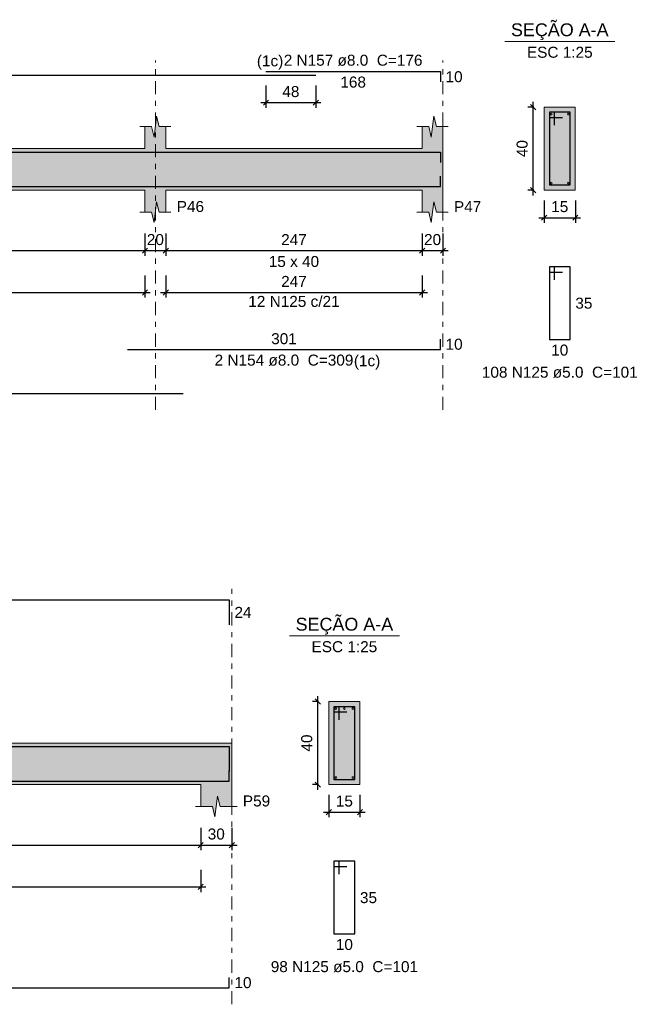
# Model space of a CAD drawing. Header units: millimetres. Extents: x 0 to 119, y 0 to 84.
# Tile 25 of 30: x 79 to 91, y 42 to 61. Entities that reach past the tile are written whole.
import ezdxf

# ---------------------------------------------------------------- set-up
doc = ezdxf.new("R2010")
doc.units = ezdxf.units.MM
doc.header["$MEASUREMENT"] = 0
doc.linetypes.add('DASHDOT', pattern=[2.54, 1.27, -0.635, 0, -0.635])
doc.linetypes.add('NULL', pattern=[0])
doc.layers.get('0').update_dxf_attribs({"lineweight": 18})
for name, color, linetype, lineweight in [('Descrição da armadura', 7, 'Continuous', 0), ('DT-Barras na forma', 2, 'Continuous', 30), ('DT-Barras no corte', 5, 'Continuous', 5), ('DT-Barras rebatidas', 2, 'Continuous', 30), ('DT-Cotas', 9, 'Continuous', 5), ('DT-Forma', 5, 'Continuous', 5), ('DT-Hachura forma vigas', 254, 'Continuous', 5), ('DT-Hachura seção vigas', 254, 'Continuous', 5), ('DT-Pontilhado', 9, 'DASHDOT', 5), ('DT-Textos', 7, 'Continuous', 5), ('Textos armaduras', 7, 'Continuous', 0)]:
    doc.layers.add(name, color=color, linetype=linetype, lineweight=lineweight)
doc.styles.add('Arial', font='txt')
doc.dimstyles.new('UM_25.000000', dxfattribs={"dimtxt": 0.18, "dimasz": 0.1, "dimexe": 0.1, "dimexo": 0.2, "dimgap": 0, "dimtad": 1, "dimtih": 1, "dimtoh": 1, "dimdec": 1, "dimlfac": 25, "dimzin": 0, "dimdsep": 46, "dimtxsty": 'Standard', "dimcen": 0.09, "dimdle": 0.1, "dimadec": 1, "dimazin": 2, "dimtfac": 1, "dimtdec": 4, "dimtofl": 0, "dimtmove": 0, "dimatfit": 3, "dimfxl": 1, "dimtolj": 1, "dimarcsym": 0})
doc.dimstyles.new('UM_50.000000', dxfattribs={"dimtxt": 0.18, "dimasz": 0.1, "dimexe": 0.1, "dimexo": 0.2, "dimgap": 0, "dimtad": 1, "dimtih": 1, "dimtoh": 1, "dimdec": 1, "dimlfac": 50, "dimzin": 0, "dimdsep": 46, "dimtxsty": 'Standard', "dimcen": 0.09, "dimdle": 0.1, "dimadec": 1, "dimazin": 2, "dimtfac": 1, "dimtdec": 4, "dimtofl": 0, "dimtmove": 0, "dimatfit": 3, "dimfxl": 1, "dimtolj": 1, "dimarcsym": 0})

# ---------------------------------------------------------------- blocks, each defined once
blk = doc.blocks.new('_Oblique')
at = {"color": 0, "linetype": 'ByBlock', "lineweight": -2}
blk.add_line((-0.5, -0.5), (0.5, 0.5), dxfattribs=at)
blk = doc.blocks.new('*D127')
at = {"layer": 'Defpoints', "color": 0}
for p in [(70.665, 56.939), (81.268, 56.939), (81.268, 56.41)]:
    blk.add_point(p, dxfattribs=at)
at = {"layer": 'DT-Cotas', "color": 0, "lineweight": -2}
for p, q in [((70.665, 56.739), (70.665, 56.31)), ((81.268, 56.739), (81.268, 56.31)), ((70.565, 56.41), (81.368, 56.41))]:
    blk.add_line(p, q, dxfattribs=at)
at = {"layer": 'DT-Cotas', "color": 0, "lineweight": -2, "xscale": 0.1, "yscale": 0.1, "zscale": 0.1, "rotation": 180}
blk.add_blockref('_Oblique', (70.665, 56.41), dxfattribs=at)
at = {"layer": 'DT-Cotas', "color": 0, "lineweight": -2, "xscale": 0.1, "yscale": 0.1, "zscale": 0.1}
blk.add_blockref('_Oblique', (81.268, 56.41), dxfattribs=at)
at = {"layer": 'DT-Cotas', "color": 7, "insert": (75.966, 56.622), "char_height": 0.2118, "attachment_point": 5, "rotation": 0.0057, "style": 'Arial'}
blk.add_mtext('\\A1;530.1', dxfattribs=at)
blk = doc.blocks.new('*D128')
at = {"layer": 'Defpoints', "color": 0}
for p in [(81.268, 56.939), (81.668, 56.939), (81.668, 56.41)]:
    blk.add_point(p, dxfattribs=at)
at = {"layer": 'DT-Cotas', "color": 0, "lineweight": -2}
for p, q in [((81.268, 56.739), (81.268, 56.31)), ((81.668, 56.739), (81.668, 56.31)), ((81.168, 56.41), (81.768, 56.41))]:
    blk.add_line(p, q, dxfattribs=at)
at = {"layer": 'DT-Cotas', "color": 0, "lineweight": -2, "xscale": 0.1, "yscale": 0.1, "zscale": 0.1, "rotation": 180}
blk.add_blockref('_Oblique', (81.268, 56.41), dxfattribs=at)
at = {"layer": 'DT-Cotas', "color": 0, "lineweight": -2, "xscale": 0.1, "yscale": 0.1, "zscale": 0.1}
blk.add_blockref('_Oblique', (81.668, 56.41), dxfattribs=at)
at = {"layer": 'DT-Cotas', "color": 7, "insert": (81.468, 56.622), "char_height": 0.2118, "attachment_point": 5, "rotation": 0.0057, "style": 'Arial'}
blk.add_mtext('\\A1;20', dxfattribs=at)
blk = doc.blocks.new('*D129')
at = {"layer": 'Defpoints', "color": 0}
for p in [(81.668, 56.939), (86.608, 56.939), (86.608, 56.41)]:
    blk.add_point(p, dxfattribs=at)
at = {"layer": 'DT-Cotas', "color": 0, "lineweight": -2}
for p, q in [((81.668, 56.739), (81.668, 56.31)), ((86.608, 56.739), (86.608, 56.31)), ((81.568, 56.41), (86.708, 56.41))]:
    blk.add_line(p, q, dxfattribs=at)
at = {"layer": 'DT-Cotas', "color": 0, "lineweight": -2, "xscale": 0.1, "yscale": 0.1, "zscale": 0.1, "rotation": 180}
blk.add_blockref('_Oblique', (81.668, 56.41), dxfattribs=at)
at = {"layer": 'DT-Cotas', "color": 0, "lineweight": -2, "xscale": 0.1, "yscale": 0.1, "zscale": 0.1}
blk.add_blockref('_Oblique', (86.608, 56.41), dxfattribs=at)
at = {"layer": 'DT-Cotas', "color": 7, "insert": (84.138, 56.622), "char_height": 0.2118, "attachment_point": 5, "rotation": 0.0057, "style": 'Arial'}
blk.add_mtext('\\A1;247', dxfattribs=at)
blk = doc.blocks.new('*D130')
at = {"layer": 'Defpoints', "color": 0}
for p in [(86.608, 56.939), (87.008, 56.939), (87.008, 56.41)]:
    blk.add_point(p, dxfattribs=at)
at = {"layer": 'DT-Cotas', "color": 0, "lineweight": -2}
for p, q in [((86.608, 56.739), (86.608, 56.31)), ((87.008, 56.739), (87.008, 56.31)), ((86.508, 56.41), (87.108, 56.41))]:
    blk.add_line(p, q, dxfattribs=at)
at = {"layer": 'DT-Cotas', "color": 0, "lineweight": -2, "xscale": 0.1, "yscale": 0.1, "zscale": 0.1, "rotation": 180}
blk.add_blockref('_Oblique', (86.608, 56.41), dxfattribs=at)
at = {"layer": 'DT-Cotas', "color": 0, "lineweight": -2, "xscale": 0.1, "yscale": 0.1, "zscale": 0.1}
blk.add_blockref('_Oblique', (87.008, 56.41), dxfattribs=at)
at = {"layer": 'DT-Cotas', "color": 7, "insert": (86.808, 56.622), "char_height": 0.2118, "attachment_point": 5, "rotation": 0.0057, "style": 'Arial'}
blk.add_mtext('\\A1;20', dxfattribs=at)
blk = doc.blocks.new('*D132')
at = {"layer": 'Defpoints', "color": 0}
for p in [(83.598, 59.789), (84.558, 59.789), (84.558, 59.26)]:
    blk.add_point(p, dxfattribs=at)
at = {"layer": 'DT-Cotas', "color": 0, "lineweight": -2}
for p, q in [((83.598, 59.589), (83.598, 59.16)), ((84.558, 59.589), (84.558, 59.16)), ((83.498, 59.26), (84.658, 59.26))]:
    blk.add_line(p, q, dxfattribs=at)
at = {"layer": 'DT-Cotas', "color": 0, "lineweight": -2, "xscale": 0.1, "yscale": 0.1, "zscale": 0.1, "rotation": 180}
blk.add_blockref('_Oblique', (83.598, 59.26), dxfattribs=at)
at = {"layer": 'DT-Cotas', "color": 0, "lineweight": -2, "xscale": 0.1, "yscale": 0.1, "zscale": 0.1}
blk.add_blockref('_Oblique', (84.558, 59.26), dxfattribs=at)
at = {"layer": 'DT-Cotas', "color": 7, "insert": (84.078, 59.472), "char_height": 0.2118, "attachment_point": 5, "rotation": 0.0057, "style": 'Arial'}
blk.add_mtext('\\A1;48', dxfattribs=at)
blk = doc.blocks.new('*D133')
at = {"layer": 'Defpoints', "color": 0}
for p in [(88.746, 59.175), (88.958, 59.175), (88.958, 57.575)]:
    blk.add_point(p, dxfattribs=at)
at = {"layer": 'DT-Cotas', "color": 0, "lineweight": -2}
for p, q in [((88.758, 59.175), (88.646, 59.175)), ((88.746, 57.475), (88.746, 59.275)), ((88.758, 57.575), (88.646, 57.575))]:
    blk.add_line(p, q, dxfattribs=at)
at = {"layer": 'DT-Cotas', "color": 0, "lineweight": -2, "xscale": 0.1, "yscale": 0.1, "zscale": 0.1}
for p, rotation in [((88.746, 59.175), 90), ((88.746, 57.575), 270)]:
    blk.add_blockref('_Oblique', p, dxfattribs=dict(at, rotation=rotation))
at = {"layer": 'DT-Cotas', "color": 7, "insert": (88.534, 58.375), "char_height": 0.2118, "attachment_point": 5, "rotation": 90, "style": 'Arial'}
blk.add_mtext('\\A1;40', dxfattribs=at)
blk = doc.blocks.new('*D134')
at = {"layer": 'Defpoints', "color": 0}
for p in [(88.958, 57.575), (89.558, 57.575), (89.558, 57.045)]:
    blk.add_point(p, dxfattribs=at)
at = {"layer": 'DT-Cotas', "color": 0, "lineweight": -2}
for p, q in [((88.958, 57.375), (88.958, 56.945)), ((89.558, 57.375), (89.558, 56.945)), ((88.858, 57.045), (89.658, 57.045))]:
    blk.add_line(p, q, dxfattribs=at)
at = {"layer": 'DT-Cotas', "color": 0, "lineweight": -2, "xscale": 0.1, "yscale": 0.1, "zscale": 0.1, "rotation": 180}
blk.add_blockref('_Oblique', (88.958, 57.045), dxfattribs=at)
at = {"layer": 'DT-Cotas', "color": 0, "lineweight": -2, "xscale": 0.1, "yscale": 0.1, "zscale": 0.1}
blk.add_blockref('_Oblique', (89.558, 57.045), dxfattribs=at)
at = {"layer": 'DT-Cotas', "color": 7, "insert": (89.258, 57.257), "char_height": 0.2118, "attachment_point": 5, "rotation": 0.0057, "style": 'Arial'}
blk.add_mtext('\\A1;15', dxfattribs=at)
blk = doc.blocks.new('*D139')
at = {"layer": 'Defpoints', "color": 0}
for p in [(70.665, 56.134), (81.268, 56.134), (81.268, 55.605)]:
    blk.add_point(p, dxfattribs=at)
at = {"layer": 'DT-Cotas', "color": 0, "lineweight": -2}
for p, q in [((70.665, 55.934), (70.665, 55.505)), ((81.268, 55.934), (81.268, 55.505)), ((70.565, 55.605), (81.368, 55.605))]:
    blk.add_line(p, q, dxfattribs=at)
at = {"layer": 'DT-Cotas', "color": 0, "lineweight": -2, "xscale": 0.1, "yscale": 0.1, "zscale": 0.1, "rotation": 180}
blk.add_blockref('_Oblique', (70.665, 55.605), dxfattribs=at)
at = {"layer": 'DT-Cotas', "color": 0, "lineweight": -2, "xscale": 0.1, "yscale": 0.1, "zscale": 0.1}
blk.add_blockref('_Oblique', (81.268, 55.605), dxfattribs=at)
at = {"layer": 'DT-Cotas', "color": 7, "insert": (75.966, 55.817), "char_height": 0.2118, "attachment_point": 5, "rotation": 0.0057, "style": 'Arial'}
blk.add_mtext('\\A1;530.1', dxfattribs=at)
blk = doc.blocks.new('*D140')
at = {"layer": 'Defpoints', "color": 0}
for p in [(81.668, 56.134), (86.608, 56.134), (86.608, 55.605)]:
    blk.add_point(p, dxfattribs=at)
at = {"layer": 'DT-Cotas', "color": 0, "lineweight": -2}
for p, q in [((81.668, 55.934), (81.668, 55.505)), ((86.608, 55.934), (86.608, 55.505)), ((81.568, 55.605), (86.708, 55.605))]:
    blk.add_line(p, q, dxfattribs=at)
at = {"layer": 'DT-Cotas', "color": 0, "lineweight": -2, "xscale": 0.1, "yscale": 0.1, "zscale": 0.1, "rotation": 180}
blk.add_blockref('_Oblique', (81.668, 55.605), dxfattribs=at)
at = {"layer": 'DT-Cotas', "color": 0, "lineweight": -2, "xscale": 0.1, "yscale": 0.1, "zscale": 0.1}
blk.add_blockref('_Oblique', (86.608, 55.605), dxfattribs=at)
at = {"layer": 'DT-Cotas', "color": 7, "insert": (84.138, 55.817), "char_height": 0.2118, "attachment_point": 5, "rotation": 0.0057, "style": 'Arial'}
blk.add_mtext('\\A1;247', dxfattribs=at)
blk = doc.blocks.new('*D176')
at = {"layer": 'Defpoints', "color": 0}
for p in [(73.021, 45.491), (82.341, 45.491), (82.341, 44.961)]:
    blk.add_point(p, dxfattribs=at)
at = {"layer": 'DT-Cotas', "color": 0, "lineweight": -2}
for p, q in [((73.021, 45.291), (73.021, 44.861)), ((82.341, 45.291), (82.341, 44.861)), ((72.921, 44.961), (82.441, 44.961))]:
    blk.add_line(p, q, dxfattribs=at)
at = {"layer": 'DT-Cotas', "color": 0, "lineweight": -2, "xscale": 0.1, "yscale": 0.1, "zscale": 0.1, "rotation": 180}
blk.add_blockref('_Oblique', (73.021, 44.961), dxfattribs=at)
at = {"layer": 'DT-Cotas', "color": 0, "lineweight": -2, "xscale": 0.1, "yscale": 0.1, "zscale": 0.1}
blk.add_blockref('_Oblique', (82.341, 44.961), dxfattribs=at)
at = {"layer": 'DT-Cotas', "color": 7, "insert": (77.681, 45.173), "char_height": 0.2118, "attachment_point": 5, "rotation": 0.0057, "style": 'Arial'}
blk.add_mtext('\\A1;466', dxfattribs=at)
blk = doc.blocks.new('*D177')
at = {"layer": 'Defpoints', "color": 0}
for p in [(82.341, 45.491), (82.941, 45.491), (82.941, 44.961)]:
    blk.add_point(p, dxfattribs=at)
at = {"layer": 'DT-Cotas', "color": 0, "lineweight": -2}
for p, q in [((82.341, 45.291), (82.341, 44.861)), ((82.941, 45.291), (82.941, 44.861)), ((82.241, 44.961), (83.041, 44.961))]:
    blk.add_line(p, q, dxfattribs=at)
at = {"layer": 'DT-Cotas', "color": 0, "lineweight": -2, "xscale": 0.1, "yscale": 0.1, "zscale": 0.1, "rotation": 180}
blk.add_blockref('_Oblique', (82.341, 44.961), dxfattribs=at)
at = {"layer": 'DT-Cotas', "color": 0, "lineweight": -2, "xscale": 0.1, "yscale": 0.1, "zscale": 0.1}
blk.add_blockref('_Oblique', (82.941, 44.961), dxfattribs=at)
at = {"layer": 'DT-Cotas', "color": 7, "insert": (82.641, 45.173), "char_height": 0.2118, "attachment_point": 5, "rotation": 0.0057, "style": 'Arial'}
blk.add_mtext('\\A1;30', dxfattribs=at)
blk = doc.blocks.new('*D180')
at = {"layer": 'Defpoints', "color": 0}
for p in [(84.597, 47.726), (84.809, 47.726), (84.809, 46.126)]:
    blk.add_point(p, dxfattribs=at)
at = {"layer": 'DT-Cotas', "color": 0, "lineweight": -2}
for p, q in [((84.597, 46.026), (84.597, 47.826)), ((84.609, 47.726), (84.497, 47.726)), ((84.609, 46.126), (84.497, 46.126))]:
    blk.add_line(p, q, dxfattribs=at)
at = {"layer": 'DT-Cotas', "color": 0, "lineweight": -2, "xscale": 0.1, "yscale": 0.1, "zscale": 0.1}
for p, rotation in [((84.597, 47.726), 90), ((84.597, 46.126), 270)]:
    blk.add_blockref('_Oblique', p, dxfattribs=dict(at, rotation=rotation))
at = {"layer": 'DT-Cotas', "color": 7, "insert": (84.385, 46.926), "char_height": 0.2118, "attachment_point": 5, "rotation": 90, "style": 'Arial'}
blk.add_mtext('\\A1;40', dxfattribs=at)
blk = doc.blocks.new('*D181')
at = {"layer": 'Defpoints', "color": 0}
for p in [(84.809, 46.126), (85.409, 46.126), (85.409, 45.596)]:
    blk.add_point(p, dxfattribs=at)
at = {"layer": 'DT-Cotas', "color": 0, "lineweight": -2}
for p, q in [((84.809, 45.926), (84.809, 45.496)), ((85.409, 45.926), (85.409, 45.496)), ((84.709, 45.596), (85.509, 45.596))]:
    blk.add_line(p, q, dxfattribs=at)
at = {"layer": 'DT-Cotas', "color": 0, "lineweight": -2, "xscale": 0.1, "yscale": 0.1, "zscale": 0.1, "rotation": 180}
blk.add_blockref('_Oblique', (84.809, 45.596), dxfattribs=at)
at = {"layer": 'DT-Cotas', "color": 0, "lineweight": -2, "xscale": 0.1, "yscale": 0.1, "zscale": 0.1}
blk.add_blockref('_Oblique', (85.409, 45.596), dxfattribs=at)
at = {"layer": 'DT-Cotas', "color": 7, "insert": (85.109, 45.808), "char_height": 0.2118, "attachment_point": 5, "rotation": 0.0057, "style": 'Arial'}
blk.add_mtext('\\A1;15', dxfattribs=at)
blk = doc.blocks.new('*D186')
at = {"layer": 'Defpoints', "color": 0}
for p in [(73.021, 44.686), (82.341, 44.686), (82.341, 44.156)]:
    blk.add_point(p, dxfattribs=at)
at = {"layer": 'DT-Cotas', "color": 0, "lineweight": -2}
for p, q in [((73.021, 44.486), (73.021, 44.056)), ((82.341, 44.486), (82.341, 44.056)), ((72.921, 44.156), (82.441, 44.156))]:
    blk.add_line(p, q, dxfattribs=at)
at = {"layer": 'DT-Cotas', "color": 0, "lineweight": -2, "xscale": 0.1, "yscale": 0.1, "zscale": 0.1, "rotation": 180}
blk.add_blockref('_Oblique', (73.021, 44.156), dxfattribs=at)
at = {"layer": 'DT-Cotas', "color": 0, "lineweight": -2, "xscale": 0.1, "yscale": 0.1, "zscale": 0.1}
blk.add_blockref('_Oblique', (82.341, 44.156), dxfattribs=at)
at = {"layer": 'DT-Cotas', "color": 7, "insert": (77.681, 44.368), "char_height": 0.2118, "attachment_point": 5, "rotation": 0.0057, "style": 'Arial'}
blk.add_mtext('\\A1;466', dxfattribs=at)

msp = doc.modelspace()

# ---------------------------------------------------------------- hatches: boundary and pattern name
at = {"layer": 'DT-Hachura forma vigas', "linetype": 'Continuous'}
for points in [[(87.0078, 57.1511), (87.0078, 57.5747), (87.0078, 58.3747), (87.0078, 58.7983), (86.8828, 58.7983), (86.8328, 58.9983), (86.7828, 58.5983), (86.7328, 58.7983), (86.6078, 58.7983), (86.6078, 58.3747), (81.6678, 58.3747), (81.6678, 58.7983), (81.5428, 58.7983), (81.4928, 58.9983), (81.4428, 58.5983), (81.3928, 58.7983), (81.2678, 58.7983), (81.2678, 58.3747), (73.6652, 58.3747), (73.6652, 57.5747), (81.2678, 57.5747), (81.2678, 57.1511), (81.3928, 57.1511), (81.4428, 56.9511), (81.4928, 57.3511), (81.5428, 57.1511), (81.6678, 57.1511), (81.6678, 57.5747), (86.6078, 57.5747), (86.6078, 57.1511), (86.7328, 57.1511), (86.7828, 56.9511), (86.8328, 57.3511), (86.8828, 57.1511), (87.0078, 57.1511)], [(82.9413, 45.7024), (82.9413, 46.126), (82.9413, 46.926), (82.3413, 46.926), (73.0207, 46.926), (72.6207, 46.926), (64.1569, 46.926), (63.7569, 46.926), (59.6781, 46.926), (59.6781, 46.126), (63.7569, 46.126), (63.7569, 45.7024), (63.8819, 45.7024), (63.9319, 45.5024), (63.9819, 45.9024), (64.0319, 45.7024), (64.1569, 45.7024), (64.1569, 46.126), (72.6207, 46.126), (72.6207, 45.7024), (72.7457, 45.7024), (72.7957, 45.5024), (72.8457, 45.9024), (72.8957, 45.7024), (73.0207, 45.7024), (73.0207, 46.126), (82.3413, 46.126), (82.3413, 45.7024), (82.5663, 45.7024), (82.6163, 45.5024), (82.6663, 45.9024), (82.7163, 45.7024), (82.9413, 45.7024)]]:
    msp.add_hatch(color=254, dxfattribs=at).paths.add_polyline_path(points)
at = {"layer": 'DT-Hachura seção vigas', "linetype": 'Continuous'}
for points in [[(88.9578, 57.5747), (88.9578, 57.5747), (89.5578, 57.5747), (89.5578, 59.1747), (88.9578, 59.1747), (88.9578, 57.5747)], [(84.8089, 46.126), (84.8089, 46.126), (85.4089, 46.126), (85.4089, 47.726), (84.8089, 47.726), (84.8089, 46.126)]]:
    msp.add_hatch(color=254, dxfattribs=at).paths.add_polyline_path(points)

# ---------------------------------------------------------------- linework, layer by layer
at = {"layer": 'DT-Barras na forma'}
for p, q in [((89.1578, 59.0747), (89.0578, 59.0747)), ((89.0578, 59.0747), (89.0578, 57.6747)), ((89.4578, 59.0747), (89.0578, 59.0747)), ((89.0578, 59.0747), (89.0578, 58.9747)), ((89.1578, 58.8247), (89.1578, 59.0747)), ((89.4578, 57.6747), (89.4578, 59.0747)), ((89.0578, 58.9747), (89.3078, 58.9747)), ((89.0578, 57.6747), (89.4578, 57.6747)), ((85.0089, 47.626), (84.9089, 47.626)), ((84.9089, 47.626), (84.9089, 46.226)), ((85.3089, 47.626), (84.9089, 47.626)), ((84.9089, 47.626), (84.9089, 47.526)), ((85.0089, 47.376), (85.0089, 47.626)), ((85.3089, 46.226), (85.3089, 47.626)), ((84.9089, 47.526), (85.1589, 47.526)), ((84.9089, 46.226), (85.3089, 46.226))]:
    msp.add_line(p, q, dxfattribs=at)
for points in [[(62.9612, 58.3067), (84.5578, 58.3067)], [(83.5978, 58.3067), (86.9578, 58.3067), (86.9578, 58.1067)], [(80.934, 57.6427), (86.9578, 57.6427), (86.9578, 57.8427)], [(61.9678, 57.6427), (82.0015, 57.6427)], [(63.0903, 46.858), (82.8913, 46.858), (82.8913, 46.3802)], [(63.6232, 46.194), (82.8913, 46.194), (82.8913, 46.394)]]:
    msp.add_lwpolyline(points, dxfattribs=at)
at = {"layer": 'DT-Barras no corte'}
for centre in [(89.0938, 59.0387), (89.4218, 59.0387), (89.0938, 57.7107), (89.4218, 57.7107), (84.9449, 47.59), (85.1089, 47.59), (85.2729, 47.59), (84.9449, 46.262), (85.2729, 46.262)]:
    msp.add_circle(centre, 0.016, dxfattribs=at)
at = {"layer": 'DT-Barras rebatidas'}
for points in [[(62.9612, 59.7893), (84.5578, 59.7893)], [(83.5978, 59.8599), (86.9578, 59.8599), (86.9578, 59.6599)], [(89.1578, 55.848), (89.1578, 56.098), (89.0578, 56.098), (89.0578, 54.698), (89.4578, 54.698), (89.4578, 56.098), (89.0578, 56.098), (89.0578, 55.998), (89.3078, 55.998)], [(80.934, 54.5081), (86.9578, 54.5081), (86.9578, 54.7081)], [(61.9678, 53.6609), (82.0015, 53.6609)], [(63.0903, 49.682), (82.8913, 49.682), (82.8913, 49.2042)], [(85.0089, 44.3993), (85.0089, 44.6493), (84.9089, 44.6493), (84.9089, 43.2493), (85.3089, 43.2493), (85.3089, 44.6493), (84.9089, 44.6493), (84.9089, 44.5493), (85.1589, 44.5493)], [(63.6232, 42.2121), (82.8913, 42.2121), (82.8913, 42.4121)]]:
    msp.add_lwpolyline(points, dxfattribs=at)
at = {"layer": 'DT-Forma'}
for p, q in [((89.5578, 59.1747), (88.9578, 59.1747)), ((88.9578, 59.1747), (88.9578, 57.5747)), ((89.5578, 57.5747), (89.5578, 59.1747)), ((81.4428, 58.5983), (81.4928, 58.9983)), ((81.4928, 58.9983), (81.5428, 58.7983)), ((86.7828, 58.5983), (86.8328, 58.9983)), ((86.8328, 58.9983), (86.8828, 58.7983)), ((81.1678, 58.7983), (81.3928, 58.7983)), ((81.2678, 58.3747), (81.2678, 58.7983)), ((81.3928, 58.7983), (81.4428, 58.5983)), ((81.5428, 58.7983), (81.7678, 58.7983)), ((81.6678, 58.7983), (81.6678, 58.3747)), ((86.5078, 58.7983), (86.7328, 58.7983)), ((86.6078, 58.3747), (86.6078, 58.7983)), ((86.7328, 58.7983), (86.7828, 58.5983)), ((86.8828, 58.7983), (87.1078, 58.7983)), ((87.0078, 58.7983), (87.0078, 58.3747)), ((73.6652, 58.3747), (81.2678, 58.3747)), ((81.6678, 58.3747), (86.6078, 58.3747)), ((73.6652, 57.5747), (81.2678, 57.5747)), ((81.2678, 57.5747), (81.2678, 57.1511)), ((81.6678, 57.1511), (81.6678, 57.5747)), ((81.6678, 57.5747), (86.6078, 57.5747)), ((86.6078, 57.5747), (86.6078, 57.1511)), ((87.0078, 57.1511), (87.0078, 57.5747)), ((88.9578, 57.5747), (89.5578, 57.5747)), ((81.4428, 56.9511), (81.4928, 57.3511)), ((81.4928, 57.3511), (81.5428, 57.1511)), ((86.7828, 56.9511), (86.8328, 57.3511)), ((86.8328, 57.3511), (86.8828, 57.1511)), ((81.1678, 57.1511), (81.3928, 57.1511)), ((81.3928, 57.1511), (81.4428, 56.9511)), ((81.5428, 57.1511), (81.7678, 57.1511)), ((86.5078, 57.1511), (86.7328, 57.1511)), ((86.7328, 57.1511), (86.7828, 56.9511)), ((86.8828, 57.1511), (87.1078, 57.1511)), ((85.4089, 47.726), (84.8089, 47.726)), ((84.8089, 47.726), (84.8089, 46.126)), ((85.4089, 46.126), (85.4089, 47.726)), ((73.0207, 46.926), (82.3413, 46.926)), ((82.3413, 46.926), (82.9413, 46.926)), ((73.0207, 46.126), (82.3413, 46.126)), ((82.3413, 46.126), (82.3413, 45.7024)), ((82.9413, 45.7024), (82.9413, 46.126)), ((84.8089, 46.126), (85.4089, 46.126)), ((82.6163, 45.5024), (82.6663, 45.9024)), ((82.6663, 45.9024), (82.7163, 45.7024)), ((82.2413, 45.7024), (82.5663, 45.7024)), ((82.5663, 45.7024), (82.6163, 45.5024)), ((82.7163, 45.7024), (83.0413, 45.7024))]:
    msp.add_line(p, q, dxfattribs=at)
at = {"layer": 'DT-Forma', "linetype": 'Continuous'}
for p, q in [((87.0078, 58.3747), (87.0078, 57.5747)), ((82.9413, 46.926), (82.9413, 46.126))]:
    msp.add_line(p, q, dxfattribs=at)
at = {"layer": 'DT-Pontilhado', "ltscale": 0.2}
for p, q in [((81.4678, 53.3432), (81.4678, 60.0717)), ((87.0078, 53.3432), (87.0078, 60.0717)), ((82.9413, 41.8944), (82.9413, 49.8938))]:
    msp.add_line(p, q, dxfattribs=at)
at = {"layer": 'DT-Textos'}
for p, q in [((88.1988, 60.4396), (90.3168, 60.4396)), ((84.0499, 48.9909), (86.1679, 48.9909))]:
    msp.add_line(p, q, dxfattribs=at)

# ---------------------------------------------------------------- texts
at = {"layer": 'Descrição da armadura', "linetype": 'NULL', "char_height": 0.2118, "attachment_point": 8, "line_spacing_factor": 0.9, "style": 'Arial'}
for s, insert, width in [('2 N157 ø8.0  C=176', (85.2773, 59.9662), 5.239541), ('12 N125 c/21', (84.1378, 55.3233), 3.450264), ('2 N154 ø8.0  C=309', (83.9463, 54.1902), 5.239541), ('108 N125 ø5.0  C=101', (89.2583, 53.9572), 5.884678), ('98 N125 ø5.0  C=101', (85.1092, 42.5083), 5.562109)]:
    msp.add_mtext(s, dxfattribs=dict(at, insert=insert, width=width))
at = {"layer": 'DT-Textos', "linetype": 'NULL', "line_spacing_factor": 0.798, "style": 'Arial'}
for s, insert, char_height, width, attachment_point in [('SEÇÃO A-A', (89.2583, 60.4643), 0.2471, 3.812061, 8), ('ESC 1:25', (89.2583, 60.1222), 0.2118, 2.482559, 8), ('(1c)', (83.9323, 59.8963), 0.2118, 0.998857, 9), ('P46', (81.8793, 57.1512), 0.2118, 1.031992, 7), ('P47', (87.2193, 57.1512), 0.2118, 1.031992, 7), ('15 x 40', (84.1373, 56.0922), 0.2118, 1.902559, 8), ('(1c)', (85.2913, 54.1203), 0.2118, 0.998857, 7), ('SEÇÃO A-A', (85.1092, 49.0154), 0.2471, 3.812061, 8), ('ESC 1:25', (85.1092, 48.6733), 0.2118, 2.482559, 8), ('P59', (83.1532, 45.7023), 0.2118, 1.031992, 7)]:
    msp.add_mtext(s, dxfattribs=dict(at, insert=insert, char_height=char_height, width=width, attachment_point=attachment_point))
at = {"layer": 'Textos armaduras', "linetype": 'NULL', "char_height": 0.2118, "line_spacing_factor": 0.9, "style": 'Arial'}
for s, insert, width, attachment_point in [('168', (85.2778, 59.7626), 1.367705, 2), ('10', (87.0578, 59.8658), 1.045137, 1), ('35', (89.5578, 55.5039), 1.045137, 1), ('301', (83.9459, 54.6054), 1.367705, 8), ('10', (87.0578, 54.714), 1.045137, 1), ('10', (89.2578, 54.6007), 1.045137, 2), ('24', (82.9913, 49.549), 1.045137, 1), ('35', (85.4089, 44.0552), 1.045137, 1), ('10', (85.1089, 43.152), 1.045137, 2), ('10', (82.9913, 42.418), 1.045137, 1)]:
    msp.add_mtext(s, dxfattribs=dict(at, insert=insert, width=width, attachment_point=attachment_point))

# ---------------------------------------------------------------- dimensions: what is measured, and where the dimension line sits
at = {"layer": 'DT-Cotas'}
for base, p1, p2, dimstyle, override, picture, middle in [((84.5578, 59.2598), (83.5978, 59.7893), (84.5578, 59.7893), 'UM_50.000000', {"dimtxt": 0.2118, "dimasz": 0.1, "dimexe": 0.1, "dimexo": 0.2, "dimtad": 1, "dimtih": 0, "dimtoh": 0, "dimdec": 1, "dimlfac": 50, "dimzin": 8, "dimtxsty": 'Arial', "dimblk": 'Oblique', "dimblk1": 'Oblique', "dimblk2": 'Oblique', "dimsah": 1, "dimdle": 0.1, "dimse1": 0, "dimse2": 0, "dimclrt": 7, "dimadec": 1, "dimazin": 3, "dimtmove": 2, "dimldrblk": 'Oblique'}, '*D132', (84.0778, 59.4716)), ((89.5578, 57.0452), (88.9578, 57.5747), (89.5578, 57.5747), 'UM_25.000000', {"dimtxt": 0.2118, "dimasz": 0.1, "dimexe": 0.1, "dimexo": 0.2, "dimtad": 1, "dimtih": 0, "dimtoh": 0, "dimdec": 1, "dimlfac": 25, "dimzin": 8, "dimtxsty": 'Arial', "dimblk": 'Oblique', "dimblk1": 'Oblique', "dimblk2": 'Oblique', "dimsah": 1, "dimdle": 0.1, "dimse1": 0, "dimse2": 0, "dimclrt": 7, "dimadec": 1, "dimazin": 3, "dimtmove": 2, "dimldrblk": 'Oblique'}, '*D134', (89.2578, 57.257)), ((81.2678, 56.4098), (70.6652, 56.9393), (81.2678, 56.9393), 'UM_50.000000', {"dimtxt": 0.2118, "dimasz": 0.1, "dimexe": 0.1, "dimexo": 0.2, "dimtad": 1, "dimtih": 0, "dimtoh": 0, "dimdec": 1, "dimlfac": 50, "dimzin": 8, "dimtxsty": 'Arial', "dimblk": 'Oblique', "dimblk1": 'Oblique', "dimblk2": 'Oblique', "dimsah": 1, "dimdle": 0.1, "dimse1": 0, "dimse2": 0, "dimclrt": 7, "dimadec": 1, "dimazin": 3, "dimtmove": 2, "dimldrblk": 'Oblique'}, '*D127', (75.9665, 56.6216)), ((81.6678, 56.4098), (81.2678, 56.9393), (81.6678, 56.9393), 'UM_50.000000', {"dimtxt": 0.2118, "dimasz": 0.1, "dimexe": 0.1, "dimexo": 0.2, "dimtad": 1, "dimtih": 0, "dimtoh": 0, "dimdec": 1, "dimlfac": 50, "dimzin": 8, "dimtxsty": 'Arial', "dimblk": 'Oblique', "dimblk1": 'Oblique', "dimblk2": 'Oblique', "dimsah": 1, "dimdle": 0.1, "dimse1": 0, "dimse2": 0, "dimclrt": 7, "dimadec": 1, "dimazin": 3, "dimtmove": 2, "dimldrblk": 'Oblique'}, '*D128', (81.4678, 56.6216)), ((86.6078, 56.4098), (81.6678, 56.9393), (86.6078, 56.9393), 'UM_50.000000', {"dimtxt": 0.2118, "dimasz": 0.1, "dimexe": 0.1, "dimexo": 0.2, "dimtad": 1, "dimtih": 0, "dimtoh": 0, "dimdec": 1, "dimlfac": 50, "dimzin": 8, "dimtxsty": 'Arial', "dimblk": 'Oblique', "dimblk1": 'Oblique', "dimblk2": 'Oblique', "dimsah": 1, "dimdle": 0.1, "dimse1": 0, "dimse2": 0, "dimclrt": 7, "dimadec": 1, "dimazin": 3, "dimtmove": 2, "dimldrblk": 'Oblique'}, '*D129', (84.1378, 56.6216)), ((87.0078, 56.4098), (86.6078, 56.9393), (87.0078, 56.9393), 'UM_50.000000', {"dimtxt": 0.2118, "dimasz": 0.1, "dimexe": 0.1, "dimexo": 0.2, "dimtad": 1, "dimtih": 0, "dimtoh": 0, "dimdec": 1, "dimlfac": 50, "dimzin": 8, "dimtxsty": 'Arial', "dimblk": 'Oblique', "dimblk1": 'Oblique', "dimblk2": 'Oblique', "dimsah": 1, "dimdle": 0.1, "dimse1": 0, "dimse2": 0, "dimclrt": 7, "dimadec": 1, "dimazin": 3, "dimtmove": 2, "dimldrblk": 'Oblique'}, '*D130', (86.8078, 56.6216)), ((81.2678, 55.605), (70.6652, 56.1345), (81.2678, 56.1345), 'UM_50.000000', {"dimtxt": 0.2118, "dimasz": 0.1, "dimexe": 0.1, "dimexo": 0.2, "dimtad": 1, "dimtih": 0, "dimtoh": 0, "dimdec": 1, "dimlfac": 50, "dimzin": 8, "dimtxsty": 'Arial', "dimblk": 'Oblique', "dimblk1": 'Oblique', "dimblk2": 'Oblique', "dimsah": 1, "dimdle": 0.1, "dimse1": 0, "dimse2": 0, "dimclrt": 7, "dimadec": 1, "dimazin": 3, "dimtmove": 2, "dimldrblk": 'Oblique'}, '*D139', (75.9665, 55.8168)), ((86.6078, 55.605), (81.6678, 56.1345), (86.6078, 56.1345), 'UM_50.000000', {"dimtxt": 0.2118, "dimasz": 0.1, "dimexe": 0.1, "dimexo": 0.2, "dimtad": 1, "dimtih": 0, "dimtoh": 0, "dimdec": 1, "dimlfac": 50, "dimzin": 8, "dimtxsty": 'Arial', "dimblk": 'Oblique', "dimblk1": 'Oblique', "dimblk2": 'Oblique', "dimsah": 1, "dimdle": 0.1, "dimse1": 0, "dimse2": 0, "dimclrt": 7, "dimadec": 1, "dimazin": 3, "dimtmove": 2, "dimldrblk": 'Oblique'}, '*D140', (84.1378, 55.8168)), ((85.4089, 45.5965), (84.8089, 46.126), (85.4089, 46.126), 'UM_25.000000', {"dimtxt": 0.2118, "dimasz": 0.1, "dimexe": 0.1, "dimexo": 0.2, "dimtad": 1, "dimtih": 0, "dimtoh": 0, "dimdec": 1, "dimlfac": 25, "dimzin": 8, "dimtxsty": 'Arial', "dimblk": 'Oblique', "dimblk1": 'Oblique', "dimblk2": 'Oblique', "dimsah": 1, "dimdle": 0.1, "dimse1": 0, "dimse2": 0, "dimclrt": 7, "dimadec": 1, "dimazin": 3, "dimtmove": 2, "dimldrblk": 'Oblique'}, '*D181', (85.1089, 45.8083)), ((82.3413, 44.9611), (73.0207, 45.4906), (82.3413, 45.4906), 'UM_50.000000', {"dimtxt": 0.2118, "dimasz": 0.1, "dimexe": 0.1, "dimexo": 0.2, "dimtad": 1, "dimtih": 0, "dimtoh": 0, "dimdec": 1, "dimlfac": 50, "dimzin": 8, "dimtxsty": 'Arial', "dimblk": 'Oblique', "dimblk1": 'Oblique', "dimblk2": 'Oblique', "dimsah": 1, "dimdle": 0.1, "dimse1": 0, "dimse2": 0, "dimclrt": 7, "dimadec": 1, "dimazin": 3, "dimtmove": 2, "dimldrblk": 'Oblique'}, '*D176', (77.681, 45.1729)), ((82.9413, 44.9611), (82.3413, 45.4906), (82.9413, 45.4906), 'UM_50.000000', {"dimtxt": 0.2118, "dimasz": 0.1, "dimexe": 0.1, "dimexo": 0.2, "dimtad": 1, "dimtih": 0, "dimtoh": 0, "dimdec": 1, "dimlfac": 50, "dimzin": 8, "dimtxsty": 'Arial', "dimblk": 'Oblique', "dimblk1": 'Oblique', "dimblk2": 'Oblique', "dimsah": 1, "dimdle": 0.1, "dimse1": 0, "dimse2": 0, "dimclrt": 7, "dimadec": 1, "dimazin": 3, "dimtmove": 2, "dimldrblk": 'Oblique'}, '*D177', (82.6413, 45.1729)), ((82.3413, 44.1562), (73.0207, 44.6857), (82.3413, 44.6857), 'UM_50.000000', {"dimtxt": 0.2118, "dimasz": 0.1, "dimexe": 0.1, "dimexo": 0.2, "dimtad": 1, "dimtih": 0, "dimtoh": 0, "dimdec": 1, "dimlfac": 50, "dimzin": 8, "dimtxsty": 'Arial', "dimblk": 'Oblique', "dimblk1": 'Oblique', "dimblk2": 'Oblique', "dimsah": 1, "dimdle": 0.1, "dimse1": 0, "dimse2": 0, "dimclrt": 7, "dimadec": 1, "dimazin": 3, "dimtmove": 2, "dimldrblk": 'Oblique'}, '*D186', (77.681, 44.368))]:
    dim = msp.add_linear_dim(base=base, p1=p1, p2=p2, dimstyle=dimstyle, override=override, dxfattribs=at)
    dim.commit()
    dim.dimension.update_dxf_attribs({"geometry": picture, "text_midpoint": middle, "dimtype": 160, "text_rotation": 0.00573})
for base, p1, p2, picture, middle in [((88.746, 59.1747), (88.9578, 57.5747), (88.9578, 59.1747), '*D133', (88.5342, 58.3747)), ((84.5971, 47.726), (84.8089, 46.126), (84.8089, 47.726), '*D180', (84.3853, 46.926))]:
    dim = msp.add_linear_dim(base=base, p1=p1, p2=p2, angle=90, dimstyle='UM_25.000000', override={"dimtxt": 0.2118, "dimasz": 0.1, "dimexe": 0.1, "dimexo": 0.2, "dimtad": 1, "dimtih": 0, "dimtoh": 0, "dimdec": 1, "dimlfac": 25, "dimzin": 8, "dimtxsty": 'Arial', "dimblk": 'Oblique', "dimblk1": 'Oblique', "dimblk2": 'Oblique', "dimsah": 1, "dimdle": 0.1, "dimse1": 0, "dimse2": 0, "dimclrt": 7, "dimadec": 1, "dimazin": 3, "dimtmove": 2, "dimldrblk": 'Oblique'}, dxfattribs=at)
    dim.commit()
    dim.dimension.update_dxf_attribs({"geometry": picture, "text_midpoint": middle, "dimtype": 160, "text_rotation": 90})

doc.saveas('drawing.dxf')
